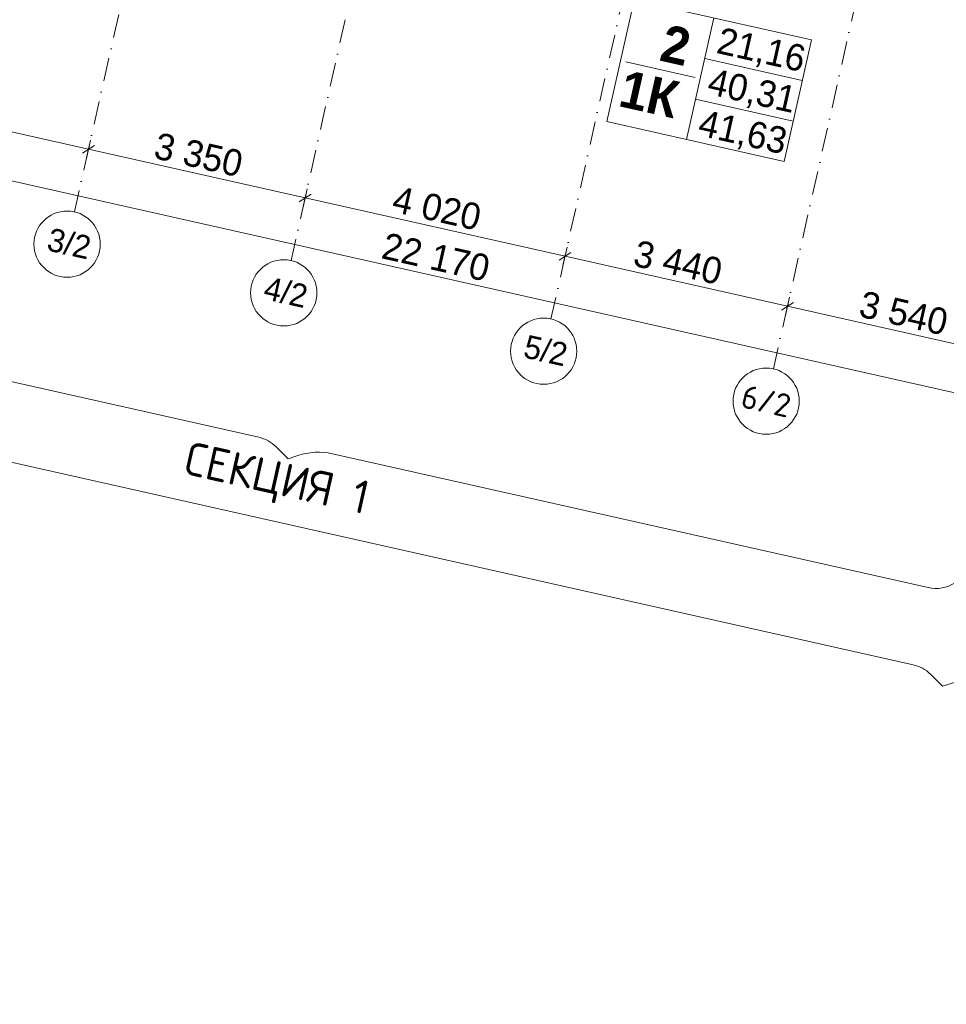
# Model space of a CAD drawing. Header units: millimetres. Extents: x -7218036 to -6972305, y 6116614 to 6334349.
# Tile 3 of 184: x -7180509 to -7166526, y 6116614 to 6131473. Entities that reach past the tile are written whole.
import ezdxf
from ezdxf.enums import TextEntityAlignment as Align

# ---------------------------------------------------------------- set-up
doc = ezdxf.new("R2010")
doc.units = ezdxf.units.MM
doc.header["$MEASUREMENT"] = 0
doc.linetypes.add('Штрихпунктирная', pattern=[670.277762, 352.777767, -176.388884, 0, -141.111112])
for name, color, linetype, lineweight in [('0_Ном._пера__1', 7, 'Continuous', 0), ('0_Ном._пера__120', 7, 'Continuous', 0), ('S - квартира_маркер.АР_Ном._пера__1', 7, 'Continuous', 0), ('АР-Чертеж-Оси_Осевые размеры.АР_Ном._пера__1', 7, 'Continuous', 0), ('АР-Чертеж-Оси_Осевые размеры.АР_Ном._пера__120', 7, 'Continuous', 0)]:
    doc.layers.add(name, color=color, linetype=linetype, lineweight=lineweight)
doc.layers.add('S - квартира_маркер.АР', color=7, linetype='Continuous')
doc.layers.add('АР-Чертеж-Оси_Осевые размеры.АР', color=7, linetype='Continuous')
doc.styles.add('РЎР“Р•РќР•Р\xa0Р\x98Р\xa0_РЎРўР\x98Р›Р¬_3', font='GOTHIC.TTF')
doc.styles.add('РЎР“Р•РќР•Р\xa0Р\x98Р\xa0_РЎРўР\x98Р›Р¬_5', font='GOST_Common.ttf')
doc.styles.add('РЎР“Р•РќР•Р\xa0Р\x98Р\xa0_РЎРўР\x98Р›Р¬_6', font='GOTHICB.TTF')
doc.styles.add('РЎР“Р•РќР•Р\xa0Р\x98Р\xa0_РЎРўР\x98Р›Р¬_7', font='isocpeur.ttf')
doc.dimstyles.new('СГЕНЕРИР_СТИЛЬ__4', dxfattribs={"dimtxt": 400, "dimasz": 142.5, "dimexe": 0.18, "dimexo": 0.0625, "dimgap": 0, "dimtad": 1, "dimdec": 0, "dimzin": 0, "dimdsep": 46, "dimtxsty": 'РЎР“Р•РќР•Р\xa0Р\x98Р\xa0_РЎРўР\x98Р›Р¬_3', "dimblk": 'ARROWHEAD_6', "dimblk1": 'ARROWHEAD_6', "dimblk2": 'ARROWHEAD_6', "dimcen": 0.09, "dimse1": 1, "dimse2": 1, "dimclrd": 7, "dimclre": 7, "dimclrt": 7, "dimazin": 0, "dimtfac": 1, "dimtdec": 4, "dimtmove": 0, "dimatfit": 3, "dimfxl": 1, "dimtolj": 1, "dimtzin": 0, "dimarcsym": 0})
doc.dimstyles.new('СГЕНЕРИР_СТИЛЬ__5', dxfattribs={"dimtxt": 400, "dimasz": 142.5, "dimexe": 0.18, "dimexo": 0.0625, "dimgap": 0, "dimtad": 1, "dimdec": 0, "dimzin": 0, "dimdsep": 46, "dimtxsty": 'РЎР“Р•РќР•Р\xa0Р\x98Р\xa0_РЎРўР\x98Р›Р¬_3', "dimblk": 'ARROWHEAD_6', "dimblk1": 'ARROWHEAD_6', "dimblk2": 'ARROWHEAD_6', "dimcen": 0.09, "dimse1": 1, "dimse2": 1, "dimclrd": 7, "dimclre": 7, "dimclrt": 7, "dimazin": 0, "dimtfac": 1, "dimtdec": 4, "dimtmove": 2, "dimatfit": 3, "dimfxl": 1, "dimtolj": 1, "dimtzin": 0, "dimarcsym": 0})

# ---------------------------------------------------------------- blocks, each defined once
blk = doc.blocks.new('labelLabPP_FlatE34FrameRed3d[88]_7', base_point=(-7171286, 6131191))
at = {"layer": 'S - квартира_маркер.АР_Ном._пера__1', "color": 7, "linetype": 'Continuous', "lineweight": 0}
for p, q in [((-7171237, 6131772), (-7171650, 6129936)), ((-7171237, 6131772), (-7168562, 6131171)), ((-7170033, 6131501), (-7170445, 6129666)), ((-7168562, 6131171), (-7168974, 6129335)), ((-7171365, 6130837), (-7170317, 6130601)), ((-7170171, 6130886), (-7168700, 6130556)), ((-7170309, 6130271), (-7168838, 6129941)), ((-7171650, 6129936), (-7168974, 6129335))]:
    blk.add_line(p, q, dxfattribs=at)
at = {"layer": 'S - квартира_маркер.АР_Ном._пера__1', "color": 7, "lineweight": 0}
for tag, height, style, p in [('TS_FLATNUMBER', 560, 'РЎР“Р•РќР•Р\xa0Р\x98Р\xa0_РЎРўР\x98Р›Р¬_6', (-7170203, 6130997)), ('TS_LIVING_ROOM_AREA', 400, 'РЎР“Р•РќР•Р\xa0Р\x98Р\xa0_РЎРўР\x98Р›Р¬_3', (-7168663, 6130876)), ('TS_POSTFIXNUMROOMS', 560, 'РЎР“Р•РќР•Р\xa0Р\x98Р\xa0_РЎРўР\x98Р›Р¬_6', (-7170379, 6130210)), ('TS_WITHOUTBALK', 400, 'РЎР“Р•РќР•Р\xa0Р\x98Р\xa0_РЎРўР\x98Р›Р¬_3', (-7168802, 6130258)), ('TS_ALLSQUARE', 400, 'РЎР“Р•РќР•Р\xa0Р\x98Р\xa0_РЎРўР\x98Р›Р¬_3', (-7168942, 6129634))]:
    blk.add_attdef(tag, text='', height=height, rotation=347.3411, dxfattribs=dict(at, style=style)).set_placement(p, align=Align.MIDDLE_RIGHT)
blk = doc.blocks.new('Стандартный Маркер Сетки[149]_7', base_point=(-7167491, 6149223))
at = {"layer": 'АР-Чертеж-Оси_Осевые размеры.АР_Ном._пера__120', "color": 7, "linetype": 'Штрихпунктирная', "lineweight": 0}
for p, q in [((-7167710, 6148248), (-7172273, 6127933)), ((-7172273, 6127933), (-7172492, 6126958))]:
    blk.add_line(p, q, dxfattribs=at)
at = {"layer": 'АР-Чертеж-Оси_Осевые размеры.АР_Ном._пера__120', "color": 7, "linetype": 'Continuous', "lineweight": 0}
blk.add_circle((-7172602, 6126470), 500, dxfattribs=at)
at = {"layer": 'АР-Чертеж-Оси_Осевые размеры.АР_Ном._пера__120', "color": 7, "linetype": 'Штрихпунктирная', "lineweight": 0}
blk.add_point((-7172273, 6127933), dxfattribs=at)
blk.add_point((-7172273, 6127933), dxfattribs=at)
at = {"layer": 'АР-Чертеж-Оси_Осевые размеры.АР_Ном._пера__120', "color": 7, "lineweight": 0, "style": 'РЎР“Р•РќР•Р\xa0Р\x98Р\xa0_РЎРўР\x98Р›Р¬_3'}
blk.add_attdef('AC_MarkerText_1', text='', height=350, rotation=347.3417, dxfattribs=at).set_placement((-7172532, 6126651), align=Align.TOP_CENTER)
blk = doc.blocks.new('Стандартный Маркер Сетки[150]_7', base_point=(-7174682, 6150838))
at = {"layer": 'АР-Чертеж-Оси_Осевые размеры.АР_Ном._пера__120', "color": 7, "linetype": 'Штрихпунктирная', "lineweight": 0}
for p, q in [((-7174901, 6149863), (-7179464, 6129548)), ((-7179464, 6129548), (-7179683, 6128573))]:
    blk.add_line(p, q, dxfattribs=at)
at = {"layer": 'АР-Чертеж-Оси_Осевые размеры.АР_Ном._пера__120', "color": 7, "linetype": 'Continuous', "lineweight": 0}
blk.add_circle((-7179793, 6128085), 500, dxfattribs=at)
at = {"layer": 'АР-Чертеж-Оси_Осевые размеры.АР_Ном._пера__120', "color": 7, "linetype": 'Штрихпунктирная', "lineweight": 0}
blk.add_point((-7179464, 6129548), dxfattribs=at)
blk.add_point((-7179464, 6129548), dxfattribs=at)
at = {"layer": 'АР-Чертеж-Оси_Осевые размеры.АР_Ном._пера__120', "color": 7, "lineweight": 0, "style": 'РЎР“Р•РќР•Р\xa0Р\x98Р\xa0_РЎРўР\x98Р›Р¬_3'}
blk.add_attdef('AC_MarkerText_1', text='', height=350, rotation=347.3417, dxfattribs=at).set_placement((-7179723, 6128266), align=Align.TOP_CENTER)
blk = doc.blocks.new('Стандартный Маркер Сетки[154]_7', base_point=(-7171414, 6150104))
at = {"layer": 'АР-Чертеж-Оси_Осевые размеры.АР_Ном._пера__120', "color": 7, "linetype": 'Штрихпунктирная', "lineweight": 0}
for p, q in [((-7171633, 6149129), (-7176195, 6128814)), ((-7176195, 6128814), (-7176414, 6127838))]:
    blk.add_line(p, q, dxfattribs=at)
at = {"layer": 'АР-Чертеж-Оси_Осевые размеры.АР_Ном._пера__120', "color": 7, "linetype": 'Continuous', "lineweight": 0}
blk.add_circle((-7176524, 6127351), 500, dxfattribs=at)
at = {"layer": 'АР-Чертеж-Оси_Осевые размеры.АР_Ном._пера__120', "color": 7, "linetype": 'Штрихпунктирная', "lineweight": 0}
blk.add_point((-7176195, 6128814), dxfattribs=at)
blk.add_point((-7176195, 6128814), dxfattribs=at)
at = {"layer": 'АР-Чертеж-Оси_Осевые размеры.АР_Ном._пера__120', "color": 7, "lineweight": 0, "style": 'РЎР“Р•РќР•Р\xa0Р\x98Р\xa0_РЎРўР\x98Р›Р¬_3'}
blk.add_attdef('AC_MarkerText_1', text='', height=350, rotation=347.3417, dxfattribs=at).set_placement((-7176454, 6127532), align=Align.TOP_CENTER)
blk = doc.blocks.new('Стандартный Маркер Сетки[175]_7', base_point=(-7164135, 6148469))
at = {"layer": 'АР-Чертеж-Оси_Осевые размеры.АР_Ном._пера__120', "color": 7, "linetype": 'Штрихпунктирная', "lineweight": 0}
for p, q in [((-7164354, 6147494), (-7168917, 6127179)), ((-7168917, 6127179), (-7169136, 6126204))]:
    blk.add_line(p, q, dxfattribs=at)
at = {"layer": 'АР-Чертеж-Оси_Осевые размеры.АР_Ном._пера__120', "color": 7, "linetype": 'Continuous', "lineweight": 0}
blk.add_circle((-7169245, 6125716), 500, dxfattribs=at)
at = {"layer": 'АР-Чертеж-Оси_Осевые размеры.АР_Ном._пера__120', "color": 7, "linetype": 'Штрихпунктирная', "lineweight": 0}
blk.add_point((-7168917, 6127179), dxfattribs=at)
blk.add_point((-7168917, 6127179), dxfattribs=at)
at = {"layer": 'АР-Чертеж-Оси_Осевые размеры.АР_Ном._пера__120', "color": 7, "lineweight": 0, "style": 'РЎР“Р•РќР•Р\xa0Р\x98Р\xa0_РЎРўР\x98Р›Р¬_7'}
blk.add_attdef('AC_MarkerText_1', text='', height=350, rotation=347.3417, dxfattribs=at).set_placement((-7169207, 6125887), align=Align.TOP_CENTER)
blk = doc.blocks.new('Стандартный Маркер Сетки[181]_7', base_point=(-7167491, 6149223))
at = {"layer": 'АР-Чертеж-Оси_Осевые размеры.АР_Ном._пера__120', "color": 7, "linetype": 'Штрихпунктирная', "lineweight": 0}
for p, q in [((-7167710, 6148248), (-7172273, 6127933)), ((-7172273, 6127933), (-7172492, 6126958))]:
    blk.add_line(p, q, dxfattribs=at)
at = {"layer": 'АР-Чертеж-Оси_Осевые размеры.АР_Ном._пера__120', "color": 7, "linetype": 'Continuous', "lineweight": 0}
blk.add_circle((-7172602, 6126470), 500, dxfattribs=at)
at = {"layer": 'АР-Чертеж-Оси_Осевые размеры.АР_Ном._пера__120', "color": 7, "linetype": 'Штрихпунктирная', "lineweight": 0}
blk.add_point((-7172273, 6127933), dxfattribs=at)
blk.add_point((-7172273, 6127933), dxfattribs=at)
at = {"layer": 'АР-Чертеж-Оси_Осевые размеры.АР_Ном._пера__120', "color": 7, "lineweight": 0, "style": 'РЎР“Р•РќР•Р\xa0Р\x98Р\xa0_РЎРўР\x98Р›Р¬_3'}
blk.add_attdef('AC_MarkerText_1', text='', height=350, rotation=347.3417, dxfattribs=at).set_placement((-7172532, 6126651), align=Align.TOP_CENTER)
blk = doc.blocks.new('Стандартный Маркер Сетки[182]_7', base_point=(-7174682, 6150838))
at = {"layer": 'АР-Чертеж-Оси_Осевые размеры.АР_Ном._пера__120', "color": 7, "linetype": 'Штрихпунктирная', "lineweight": 0}
for p, q in [((-7174901, 6149863), (-7179464, 6129548)), ((-7179464, 6129548), (-7179683, 6128573))]:
    blk.add_line(p, q, dxfattribs=at)
at = {"layer": 'АР-Чертеж-Оси_Осевые размеры.АР_Ном._пера__120', "color": 7, "linetype": 'Continuous', "lineweight": 0}
blk.add_circle((-7179793, 6128085), 500, dxfattribs=at)
at = {"layer": 'АР-Чертеж-Оси_Осевые размеры.АР_Ном._пера__120', "color": 7, "linetype": 'Штрихпунктирная', "lineweight": 0}
blk.add_point((-7179464, 6129548), dxfattribs=at)
blk.add_point((-7179464, 6129548), dxfattribs=at)
at = {"layer": 'АР-Чертеж-Оси_Осевые размеры.АР_Ном._пера__120', "color": 7, "lineweight": 0, "style": 'РЎР“Р•РќР•Р\xa0Р\x98Р\xa0_РЎРўР\x98Р›Р¬_3'}
blk.add_attdef('AC_MarkerText_1', text='', height=350, rotation=347.3417, dxfattribs=at).set_placement((-7179723, 6128266), align=Align.TOP_CENTER)
blk = doc.blocks.new('Стандартный Маркер Сетки[186]_7', base_point=(-7171414, 6150104))
at = {"layer": 'АР-Чертеж-Оси_Осевые размеры.АР_Ном._пера__120', "color": 7, "linetype": 'Штрихпунктирная', "lineweight": 0}
for p, q in [((-7171633, 6149129), (-7176195, 6128814)), ((-7176195, 6128814), (-7176414, 6127838))]:
    blk.add_line(p, q, dxfattribs=at)
at = {"layer": 'АР-Чертеж-Оси_Осевые размеры.АР_Ном._пера__120', "color": 7, "linetype": 'Continuous', "lineweight": 0}
blk.add_circle((-7176524, 6127351), 500, dxfattribs=at)
at = {"layer": 'АР-Чертеж-Оси_Осевые размеры.АР_Ном._пера__120', "color": 7, "linetype": 'Штрихпунктирная', "lineweight": 0}
blk.add_point((-7176195, 6128814), dxfattribs=at)
blk.add_point((-7176195, 6128814), dxfattribs=at)
at = {"layer": 'АР-Чертеж-Оси_Осевые размеры.АР_Ном._пера__120', "color": 7, "lineweight": 0, "style": 'РЎР“Р•РќР•Р\xa0Р\x98Р\xa0_РЎРўР\x98Р›Р¬_3'}
blk.add_attdef('AC_MarkerText_1', text='', height=350, rotation=347.3417, dxfattribs=at).set_placement((-7176454, 6127532), align=Align.TOP_CENTER)
blk = doc.blocks.new('Стандартный Маркер Сетки[192]_7', base_point=(-7164135, 6148469))
at = {"layer": 'АР-Чертеж-Оси_Осевые размеры.АР_Ном._пера__120', "color": 7, "linetype": 'Штрихпунктирная', "lineweight": 0}
for p, q in [((-7164354, 6147494), (-7168917, 6127179)), ((-7168917, 6127179), (-7169136, 6126204))]:
    blk.add_line(p, q, dxfattribs=at)
at = {"layer": 'АР-Чертеж-Оси_Осевые размеры.АР_Ном._пера__120', "color": 7, "linetype": 'Continuous', "lineweight": 0}
blk.add_circle((-7169245, 6125716), 500, dxfattribs=at)
at = {"layer": 'АР-Чертеж-Оси_Осевые размеры.АР_Ном._пера__120', "color": 7, "linetype": 'Штрихпунктирная', "lineweight": 0}
blk.add_point((-7168917, 6127179), dxfattribs=at)
blk.add_point((-7168917, 6127179), dxfattribs=at)
at = {"layer": 'АР-Чертеж-Оси_Осевые размеры.АР_Ном._пера__120', "color": 7, "lineweight": 0, "style": 'РЎР“Р•РќР•Р\xa0Р\x98Р\xa0_РЎРўР\x98Р›Р¬_7'}
blk.add_attdef('AC_MarkerText_1', text='', height=350, rotation=347.3417, dxfattribs=at).set_placement((-7169207, 6125887), align=Align.TOP_CENTER)
blk = doc.blocks.new('*D926', base_point=(-6566190, 6562678))
at = {"layer": 'АР-Чертеж-Оси_Осевые размеры.АР_Ном._пера__1', "color": 7, "linetype": 'Continuous', "lineweight": 0, "transparency": 16777216}
for p, q in [((-7187101, 6131230), (-7183549, 6130433)), ((-7183460, 6130489), (-7183639, 6130376)), ((-7183580, 6130295), (-7183519, 6130570)), ((-7183549, 6130433), (-7179471, 6129517)), ((-7179502, 6129379), (-7179440, 6129654)), ((-7179381, 6129573), (-7179561, 6129460)), ((-7179471, 6129517), (-7176202, 6128783))]:
    blk.add_line(p, q, dxfattribs=at)
at = {"layer": 'АР-Чертеж-Оси_Осевые размеры.АР_Ном._пера__1', "color": 7, "lineweight": 0, "transparency": 16777216, "insert": (-7182180, 6130207), "char_height": 400, "attachment_point": 7, "rotation": 347.3417, "style": 'РЎР“Р•РќР•Р\xa0Р\x98Р\xa0_РЎРўР\x98Р›Р¬_3'}
blk.add_mtext('\\A1;{\\pql;\\fCentury Gothic|b0|i0|c204|p0;\\W1.000000;4\xa0180}', dxfattribs=at)
blk = doc.blocks.new('ARROWHEAD_6')
at = {"color": 0, "linetype": 'Continuous', "lineweight": 0}
for p, q in [((0, 0), (-1, 0)), ((-0.5, -0.5), (0.5, 0.5))]:
    blk.add_line(p, q, dxfattribs=at)
blk = doc.blocks.new('*D927', base_point=(-6566190, 6562678))
at = {"layer": 'АР-Чертеж-Оси_Осевые размеры.АР_Ном._пера__1', "color": 7, "linetype": 'Continuous', "lineweight": 0, "transparency": 16777216}
for p, q in [((-7179502, 6129379), (-7179440, 6129654)), ((-7179381, 6129573), (-7179561, 6129460)), ((-7179471, 6129517), (-7176202, 6128783)), ((-7176233, 6128645), (-7176172, 6128920)), ((-7176113, 6128839), (-7176292, 6128726)), ((-7176202, 6128783), (-7172280, 6127902))]:
    blk.add_line(p, q, dxfattribs=at)
at = {"layer": 'АР-Чертеж-Оси_Осевые размеры.АР_Ном._пера__1', "color": 7, "lineweight": 0, "transparency": 16777216, "insert": (-7178507, 6129382), "char_height": 400, "attachment_point": 7, "rotation": 347.3417, "style": 'РЎР“Р•РќР•Р\xa0Р\x98Р\xa0_РЎРўР\x98Р›Р¬_3'}
blk.add_mtext('\\A1;{\\pql;\\fCentury Gothic|b0|i0|c204|p0;\\W1.000000;3\xa0350}', dxfattribs=at)
blk = doc.blocks.new('*D928', base_point=(-6566190, 6562678))
at = {"layer": 'АР-Чертеж-Оси_Осевые размеры.АР_Ном._пера__1', "color": 7, "linetype": 'Continuous', "lineweight": 0, "transparency": 16777216}
for p, q in [((-7176233, 6128645), (-7176172, 6128920)), ((-7176113, 6128839), (-7176292, 6128726)), ((-7176202, 6128783), (-7172280, 6127902)), ((-7172190, 6127958), (-7172370, 6127845)), ((-7172311, 6127764), (-7172249, 6128039))]:
    blk.add_line(p, q, dxfattribs=at)
at = {"layer": 'АР-Чертеж-Оси_Осевые размеры.АР_Ном._пера__1', "color": 7, "lineweight": 0, "transparency": 16777216, "insert": (-7174911, 6128575), "char_height": 400, "attachment_point": 7, "rotation": 347.3417, "style": 'РЎР“Р•РќР•Р\xa0Р\x98Р\xa0_РЎРўР\x98Р›Р¬_3'}
blk.add_mtext('\\A1;{\\pql;\\fCentury Gothic|b0|i0|c204|p0;\\W1.000000;4\xa0020}', dxfattribs=at)
blk = doc.blocks.new('*D929', base_point=(-6566190, 6562678))
at = {"layer": 'АР-Чертеж-Оси_Осевые размеры.АР_Ном._пера__1', "color": 7, "linetype": 'Continuous', "lineweight": 0, "transparency": 16777216}
for p, q in [((-7176202, 6128783), (-7172280, 6127902)), ((-7172190, 6127958), (-7172370, 6127845)), ((-7172311, 6127764), (-7172249, 6128039)), ((-7172280, 6127902), (-7168924, 6127148)), ((-7168834, 6127205), (-7169013, 6127091))]:
    blk.add_line(p, q, dxfattribs=at)
at = {"layer": 'АР-Чертеж-Оси_Осевые размеры.АР_Ном._пера__1', "color": 7, "lineweight": 0, "transparency": 16777216, "insert": (-7171272, 6127757), "char_height": 400, "attachment_point": 7, "rotation": 347.3417, "style": 'РЎР“Р•РќР•Р\xa0Р\x98Р\xa0_РЎРўР\x98Р›Р¬_3'}
blk.add_mtext('\\A1;{\\pql;\\fCentury Gothic|b0|i0|c204|p0;\\W1.000000;3\xa0440}', dxfattribs=at)
blk = doc.blocks.new('*D930', base_point=(-6566190, 6562678))
at = {"layer": 'АР-Чертеж-Оси_Осевые размеры.АР_Ном._пера__1', "color": 7, "linetype": 'Continuous', "lineweight": 0, "transparency": 16777216}
for p, q in [((-7172280, 6127902), (-7168924, 6127148)), ((-7168954, 6127011), (-7168893, 6127285)), ((-7168834, 6127205), (-7169013, 6127091)), ((-7168924, 6127148), (-7165470, 6126372)), ((-7165500, 6126235), (-7165439, 6126509)), ((-7165380, 6126429), (-7165559, 6126315))]:
    blk.add_line(p, q, dxfattribs=at)
at = {"layer": 'АР-Чертеж-Оси_Осевые размеры.АР_Ном._пера__1', "color": 7, "lineweight": 0, "transparency": 16777216, "insert": (-7167867, 6126992), "char_height": 400, "attachment_point": 7, "rotation": 347.3417, "style": 'РЎР“Р•РќР•Р\xa0Р\x98Р\xa0_РЎРўР\x98Р›Р¬_3'}
blk.add_mtext('\\A1;{\\pql;\\fCentury Gothic|b0|i0|c204|p0;\\W1.000000;3\xa0540}', dxfattribs=at)
blk = doc.blocks.new('*D931', base_point=(-6566190, 6562678))
at = {"layer": 'АР-Чертеж-Оси_Осевые размеры.АР_Ном._пера__1', "color": 7, "linetype": 'Continuous', "lineweight": 0, "transparency": 16777216}
for p, q in [((-7168924, 6127148), (-7165470, 6126372)), ((-7165500, 6126235), (-7165439, 6126509)), ((-7165380, 6126429), (-7165559, 6126315)), ((-7165470, 6126372), (-7161616, 6125507)), ((-7161646, 6125369), (-7161585, 6125644)), ((-7161526, 6125563), (-7161705, 6125450)), ((-7161616, 6125507), (-7157908, 6124674))]:
    blk.add_line(p, q, dxfattribs=at)
at = {"layer": 'АР-Чертеж-Оси_Осевые размеры.АР_Ном._пера__1', "color": 7, "lineweight": 0, "transparency": 16777216, "insert": (-7164213, 6126172), "char_height": 400, "attachment_point": 7, "rotation": 347.3417, "style": 'РЎР“Р•РќР•Р\xa0Р\x98Р\xa0_РЎРўР\x98Р›Р¬_3'}
blk.add_mtext('\\A1;{\\pql;\\fCentury Gothic|b0|i0|c204|p0;\\W1.000000;3\xa0950}', dxfattribs=at)
blk = doc.blocks.new('*D1179', base_point=(-6566190, 6562678))
at = {"layer": 'АР-Чертеж-Оси_Осевые размеры.АР_Ном._пера__1', "color": 7, "linetype": 'Continuous', "lineweight": 0, "transparency": 16777216}
for p, q in [((-7187169, 6130584), (-7187348, 6130470)), ((-7187259, 6130527), (-7165628, 6125669)), ((-7165538, 6125726), (-7165717, 6125612)), ((-7165658, 6125532), (-7165597, 6125806)), ((-7165628, 6125669), (-7142835, 6120550))]:
    blk.add_line(p, q, dxfattribs=at)
at = {"layer": 'АР-Чертеж-Оси_Осевые размеры.АР_Ном._пера__1', "color": 7, "lineweight": 0, "transparency": 16777216, "insert": (-7175070, 6127871), "char_height": 400, "attachment_point": 7, "rotation": 347.3417, "style": 'РЎР“Р•РќР•Р\xa0Р\x98Р\xa0_РЎРўР\x98Р›Р¬_3'}
blk.add_mtext('\\A1;{\\pql;\\fCentury Gothic|b0|i0|c204|p0;\\W1.000000;22\xa0170}', dxfattribs=at)

msp = doc.modelspace()

# ---------------------------------------------------------------- linework, layer by layer
at = {"layer": '0_Ном._пера__120', "color": 7, "linetype": 'Continuous', "lineweight": 0}
for points in [[(-7187730, 6128155.1, 0.4142136), (-7187323, 6127512.2), (-7176902.4, 6125171.8, -0.1418046), (-7176640.2, 6125027.7), (-7176458.6, 6124846.4)], [(-7176458.6, 6124846.4), (-7176312.7, 6124895.1, -0.1365629), (-7175788.3, 6124921.6), (-7166800.2, 6122902.9, 0.4142136), (-7166157.3, 6123310)]]:
    msp.add_lwpolyline(points, format="xyb", dxfattribs=at)
at = {"layer": 'АР-Чертеж-Оси_Осевые размеры.АР_Ном._пера__120', "color": 7, "linetype": 'Continuous', "lineweight": 0}
for points in [[(-7187989.9, 6126998, 0.4142136), (-7187582.8, 6126355.1), (-7167027.2, 6121738.5, -0.1418046), (-7166765, 6121594.3), (-7166583.4, 6121413.1)], [(-7166583.4, 6121413.1), (-7166437.5, 6121461.7, -0.1365629), (-7165913.1, 6121488.2), (-7144267.5, 6116626.7, 0.4142136), (-7143624.6, 6117033.8)]]:
    msp.add_lwpolyline(points, format="xyb", dxfattribs=at)

# ---------------------------------------------------------------- block references
at = {"layer": 'S - квартира_маркер.АР', "color": 104, "linetype": 'Continuous', "lineweight": 15, "true_color": 0x029e21}
msp.add_blockref('labelLabPP_FlatE34FrameRed3d[88]_7', (-7171285.7, 6131191.4), dxfattribs=at).add_auto_attribs({'TS_POSTFIXNUMROOMS': '1К ', 'TS_FLATNUMBER': ' 2 ', 'TS_LIVING_ROOM_AREA': '21,16', 'TS_WITHOUTBALK': '40,31', 'TS_ALLSQUARE': '41,63'})
at = {"layer": 'АР-Чертеж-Оси_Осевые размеры.АР', "color": 8, "linetype": 'Continuous', "lineweight": 15}
for name, p, values in [('Стандартный Маркер Сетки[150]_7', (-7174682.2, 6150838.4), {'AC_MarkerText_1': '3/2'}), ('Стандартный Маркер Сетки[182]_7', (-7174682.2, 6150838.4), {'AC_MarkerText_1': '3/2'}), ('Стандартный Маркер Сетки[154]_7', (-7171413.6, 6150104.3), {'AC_MarkerText_1': '4/2'}), ('Стандартный Маркер Сетки[186]_7', (-7171413.6, 6150104.3), {'AC_MarkerText_1': '4/2'}), ('Стандартный Маркер Сетки[149]_7', (-7167491.3, 6149223.3), {'AC_MarkerText_1': '5/2'}), ('Стандартный Маркер Сетки[181]_7', (-7167491.3, 6149223.3), {'AC_MarkerText_1': '5/2'}), ('Стандартный Маркер Сетки[175]_7', (-7164134.9, 6148469.5), {'AC_MarkerText_1': '6/2'}), ('Стандартный Маркер Сетки[192]_7', (-7164134.9, 6148469.5), {'AC_MarkerText_1': '6/2'})]:
    msp.add_blockref(name, p, dxfattribs=at).add_auto_attribs(values)

# ---------------------------------------------------------------- texts
at = {"layer": '0_Ном._пера__1', "color": 7, "linetype": 'Continuous', "lineweight": 0, "insert": (-7176706.7, 6124183.2), "char_height": 500, "attachment_point": 8, "rotation": 347.34172, "style": 'РЎР“Р•РќР•Р\xa0Р\x98Р\xa0_РЎРўР\x98Р›Р¬_5'}
msp.add_mtext('\\A1;{\\pqc;\\fGOST Common|b0|i0|c204|p0;\\W1.000000;СЕКЦИЯ \\fGOST Common|b0|i0|c204|p0;\\W1.000000;1}', dxfattribs=at)

# ---------------------------------------------------------------- dimensions: what is measured, and where the dimension line sits
at = {"layer": 'АР-Чертеж-Оси_Осевые размеры.АР', "color": 7, "linetype": 'Continuous', "lineweight": 0}
for base, p1, p2, dimstyle, picture, middle in [((-7179470.9, 6129516.7), (-7183761.4, 6129488.6), (-7179683, 6128572.6), 'СГЕНЕРИР_СТИЛЬ__4', '*D926', (-7181467.1, 6130252)), ((-7165627.6, 6125668.8), (-7187532.5, 6129308.4), (-7165677.8, 6125445.2), 'СГЕНЕРИР_СТИЛЬ__5', '*D1179', (-7174207.8, 6127882.8)), ((-7176202.3, 6128782.6), (-7179683, 6128572.6), (-7176414.4, 6127838.5), 'СГЕНЕРИР_СТИЛЬ__4', '*D927', (-7177793.6, 6129427)), ((-7172280, 6127901.7), (-7176414.4, 6127838.5), (-7172492.1, 6126957.5), 'СГЕНЕРИР_СТИЛЬ__4', '*D928', (-7174198.1, 6128619.4)), ((-7168923.6, 6127147.8), (-7172492.1, 6126957.5), (-7168916.5, 6127179.4), 'СГЕНЕРИР_СТИЛЬ__4', '*D929', (-7170558.8, 6127802.1)), ((-7165469.6, 6126372.1), (-7168916.5, 6127179.4), (-7165117.2, 6127941), 'СГЕНЕРИР_СТИЛЬ__4', '*D930', (-7167153.5, 6127037.3)), ((-7161615.7, 6125506.5), (-7165117.2, 6127941), (-7161823.8, 6124579.6), 'СГЕНЕРИР_СТИЛЬ__4', '*D931', (-7163499.6, 6126216.6))]:
    dim = msp.add_linear_dim(base=base, p1=p1, p2=p2, angle=347.34172, dimstyle=dimstyle, dxfattribs=at)
    dim.commit()
    dim.dimension.update_dxf_attribs({"geometry": picture, "text_midpoint": middle, "dimtype": 160, "text_rotation": 347.34172})

doc.saveas('drawing.dxf')
